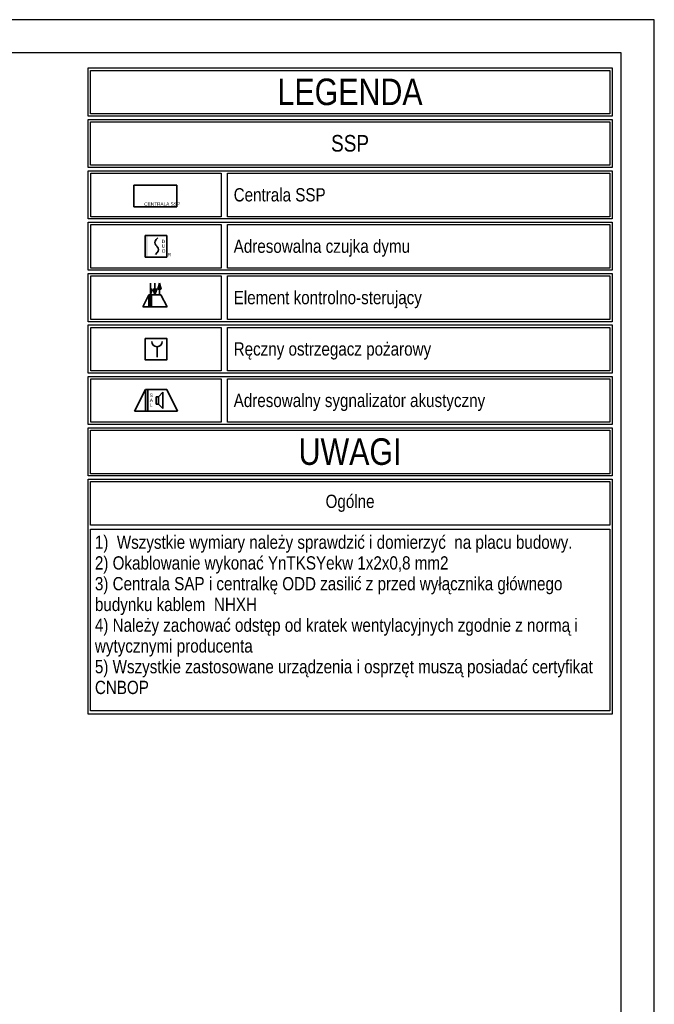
# Model space of a CAD drawing. Header units: millimetres. Extents: x 308 to 111749, y 130 to 32066.
# Tile 7 of 9: x 32732 to 42308, y 14980 to 29830. Entities that reach past the tile are written whole.
import ezdxf

# ---------------------------------------------------------------- set-up
doc = ezdxf.new("R2010")
doc.units = ezdxf.units.MM
doc.layers.add('arch - tabela2', color=7, linetype='Continuous')
doc.layers.add('stokrotka opisy', color=7, linetype='Continuous')
doc.layers.add('CP_LINENORM', color=251, linetype='Continuous', lineweight=25)
doc.layers.add('Elementy SAP', color=1, linetype='Continuous', lineweight=35)
doc.styles.add('GENERATED_STYLE_1', font='ARIALN.TTF')
doc.styles.get("Standard").update_dxf_attribs({"font": 'arial.ttf'})

# ---------------------------------------------------------------- blocks, each defined once
blk = doc.blocks.new('DUR')
h = blk.add_hatch(color=256)
h.set_gradient(color1=(255, 0, 0), color2=(224, 0, 0), one_color=1, name='INVSPHERICAL')
h.paths.add_polyline_path([(3.8, 16.3), (3.8, 32.5), (0, 32.5), (0, 16.3)])
h.paths.add_polyline_path([(3.8, 0), (3.8, 16.3), (0, 16.3), (0, 0)])
at = {"linetype": 'Continuous'}
for p, q in [((14.5, 22), (15, 24)), ((15, 19.9), (14.5, 22)), ((15, 24), (16.6, 26.4)), ((16.2, 18.1), (15, 19.9)), ((16.6, 17.5), (16.2, 18.1)), ((16.6, 26.4), (19.1, 29.2)), ((17.4, 16.6), (16.6, 17.5)), ((17.4, 16.6), (18.2, 15.7)), ((18.2, 15.7), (18.6, 15.1)), ((18.6, 15.1), (19.7, 13.4)), ((18.2, 6.9), (15.6, 4)), ((19.7, 9.2), (18.2, 6.9)), ((19.7, 13.4), (20.2, 11.3)), ((20.2, 11.3), (19.7, 9.2))]:
    blk.add_line(p, q, dxfattribs=at)
blk.add_lwpolyline([(0, 32.5), (32.5, 32.5), (32.5, 0), (0, 0)], close=True)
for s, p in [('D', (25, 21.1)), ('U', (25, 14)), ('O', (25, 6.7)), ('R', (33.9, 1.3))]:
    blk.add_text(s, height=5.08).set_placement(p)
blk = doc.blocks.new('EKS')
h = blk.add_hatch(color=256)
h.set_gradient(color1=(255, 0, 0), color2=(255, 0, 0))
h.paths.add_polyline_path([(13, 0), (13, 18.4), (9.2, 18.4), (9.2, 0)])
for p, q in [((11.6, 18.4), (11.6, 35.8)), ((18.4, 18.4), (18.4, 35.8)), ((22.5, 27.1), (25.2, 35.8)), ((27.8, 27.1), (25.2, 35.8)), ((25.2, 18.4), (25.2, 35.8)), ((0, 0), (9.2, 18.4)), ((9.2, 18.4), (9.2, 0)), ((9.2, 18.4), (27.5, 18.4)), ((11.6, 27.1), (14.2, 27.1)), ((14.2, 27.1), (11.6, 18.4)), ((13, 0), (13, 18.4)), ((15.7, 27.1), (18.4, 18.4)), ((18.4, 27.1), (15.7, 27.1)), ((21, 27.1), (18.4, 18.4)), ((18.4, 27.1), (21, 27.1)), ((25.2, 27.1), (22.5, 27.1)), ((25.2, 27.1), (27.8, 27.1)), ((36.7, 0), (27.5, 18.4)), ((36.7, 0), (0, 0))]:
    blk.add_line(p, q)
blk = doc.blocks.new('ROP')
at = {"layer": 'Elementy SAP'}
blk.add_line((17.8, 19.9), (17.8, 4), dxfattribs=at)
blk.add_lwpolyline([(0, 32.5), (32.5, 32.5), (32.5, 0), (0, 0)], close=True, dxfattribs=at)
blk.add_arc((17.8, 27.9), 7.96, 180, 0, dxfattribs=at)
blk = doc.blocks.new('SAL')
h = blk.add_hatch(color=256)
h.set_gradient(color1=(255, 0, 0), color2=(255, 0, 0))
h.paths.add_polyline_path([(20.1, 0), (20.1, 32.5), (16.3, 32.5), (16.3, 0)])
for p, q in [((0, 0), (16.3, 32.5)), ((16.3, 32.5), (16.3, 0)), ((16.3, 32.5), (48.8, 32.5)), ((20.1, 0), (20.1, 32.5)), ((65, 0), (48.8, 32.5)), ((32.4, 21.5), (36.2, 21.5)), ((32.4, 10.5), (32.4, 21.5)), ((42.9, 28.3), (36.2, 21.5)), ((36.2, 21.5), (36.2, 10.5)), ((42.9, 3.7), (42.9, 28.3)), ((65, 0), (0, 0)), ((36.2, 10.5), (32.4, 10.5)), ((36.2, 10.5), (42.9, 3.7))]:
    blk.add_line(p, q)
for s, p in [('A', (23, 13.9)), ('S', (23, 21.2)), ('L', (23, 6.5))]:
    blk.add_text(s, height=5.08).set_placement(p)
blk = doc.blocks.new('centrala SAP')
for p, q in [((65, 32.5), (0, 32.5)), ((0, 32.5), (0, 0)), ((65, 0), (65, 32.5)), ((0, 0), (65, 0))]:
    blk.add_line(p, q)
blk.add_text('CENTRALA SSP', height=5.08).set_placement((15.8, 1.5))

msp = doc.modelspace()

# ---------------------------------------------------------------- linework, layer by layer
at = {"color": 8, "elevation": 13}
for points in [[(33764, 29102), (41671, 29102), (41671, 28376), (33764, 28376)], [(33798, 29065), (41636, 29065), (41636, 28409), (33798, 28409)], [(33764, 28327), (41671, 28327), (41671, 27601), (33764, 27601)], [(33798, 28290), (41636, 28290), (41636, 27634), (33798, 27634)], [(33764, 27552), (41671, 27552), (41671, 26826), (33764, 26826)], [(33805, 27515), (35773, 27515), (35773, 26859), (33805, 26859)], [(35867, 27515), (41636, 27515), (41636, 26859), (35867, 26859)], [(33764, 26777), (41671, 26777), (41671, 26051), (33764, 26051)], [(33805, 26740), (35773, 26740), (35773, 26084), (33805, 26084)], [(35867, 26740), (41636, 26740), (41636, 26084), (35867, 26084)], [(33764, 26002), (41671, 26002), (41671, 25275), (33764, 25275)], [(33805, 25965), (35773, 25965), (35773, 25309), (33805, 25309)], [(35867, 25965), (41636, 25965), (41636, 25309), (35867, 25309)], [(33764, 25227), (41671, 25227), (41671, 24500), (33764, 24500)], [(33805, 25190), (35773, 25190), (35773, 24534), (33805, 24534)], [(35867, 25190), (41636, 25190), (41636, 24534), (35867, 24534)], [(33764, 24451), (41671, 24451), (41671, 23725), (33764, 23725)], [(33805, 24415), (35773, 24415), (35773, 23758), (33805, 23758)], [(35867, 24415), (41636, 24415), (41636, 23758), (35867, 23758)], [(33764, 23676), (41671, 23676), (41671, 22950), (33764, 22950)], [(33798, 23640), (41636, 23640), (41636, 22983), (33798, 22983)], [(33764, 22901), (41671, 22901), (41671, 19357), (33764, 19357)], [(33798, 22864), (41636, 22864), (41636, 22208), (33798, 22208)], [(33798, 22146), (41636, 22146), (41636, 19404), (33798, 19404)]]:
    msp.add_lwpolyline(points, close=True, dxfattribs=at)
at = {"layer": 'CP_LINENORM', "linetype": 'Continuous'}
for p, q in [((42308, 29830, 13), (308, 29830, 13)), ((42308, 130, 13), (42308, 29830, 13))]:
    msp.add_line(p, q, dxfattribs=at)
at = {"layer": 'CP_LINENORM'}
for p, q in [((41808, 29330, 13), (1808, 29330, 13)), ((41808, 630, 13), (41808, 29330, 13))]:
    msp.add_line(p, q, dxfattribs=at)

# ---------------------------------------------------------------- block references
at = {"layer": 'Elementy SAP', "xscale": 10, "yscale": 10, "zscale": 10}
for name, p in [('centrala SAP', (34453, 27009, 13)), ('DUR', (34626, 26249, 13)), ('EKS', (34589, 25497, 13)), ('ROP', (34626, 24699, 13)), ('SAL', (34465, 23927, 13))]:
    msp.add_blockref(name, p, dxfattribs=at)

# ---------------------------------------------------------------- texts
at = {"layer": 'arch - tabela2', "linetype": 'Continuous', "insert": (33867, 22050, 13), "char_height": 200, "width": 7749.28, "attachment_point": 1, "line_spacing_factor": 0.938717, "style": 'GENERATED_STYLE_1'}
msp.add_mtext('{\\fArial Narrow|b0|i0|c238;1)  Wszystkie wymiary należy sprawdzić i domierzyć  na placu budowy.\\P2) Okablowanie wykonać YnTKSYekw 1x2x0,8 mm2\\P3) Centrala SAP i centralkę ODD zasilić z przed wyłącznika głównego  budynku kablem  NHXH\\P4) }Należy zachować odstęp od kratek wentylacyjnych zgodnie z normą i wytycznymi producenta\\P{\\fArial Narrow|b0|i0|c238;5) Wszystkie zastosowane urządzenia i osprzęt muszą posiadać certyfikat \\fArial Narrow|b0|i0;CNBOP\\fArial Narrow|b0|i0|c238;\\P}\\P', dxfattribs=at)
at = {"layer": 'stokrotka opisy', "style": 'GENERATED_STYLE_1'}
for s, insert, char_height, width, attachment_point in [('\\pxsm1.5;LEGENDA', (37717, 28739, 13), 400, 1827.81, 5), ('\\pxsm1.5;SSP', (37717, 27964, 13), 250, 7176, 5), ('\\pxsm1.5;Centrala SSP', (35961, 27289, 13), 200, 5519.81, 1), ('\\pxsm1.5;Adresowalna czujka dymu', (35961, 26514, 13), 200, 5554.14, 1), ('\\pxsm1.5;Element kontrolno-sterujący', (35961, 25739, 13), 200, 5917.33, 1), ('\\pxsm1.5;Ręczny ostrzegacz pożarowy', (35961, 24964, 13), 200, 4563.68, 1), ('\\pxsm1.5;Adresowalny sygnalizator akustyczny ', (35961, 24188, 13), 200, 5485.63, 1), ('\\pxsm1.5;UWAGI', (37717, 23313, 13), 400, 1827.81, 5), ('\\pxsm1.5;Ogólne', (37717, 22536, 13), 200, 7152.8, 5)]:
    msp.add_mtext(s, dxfattribs=dict(at, insert=insert, char_height=char_height, width=width, attachment_point=attachment_point))

doc.saveas('drawing.dxf')
